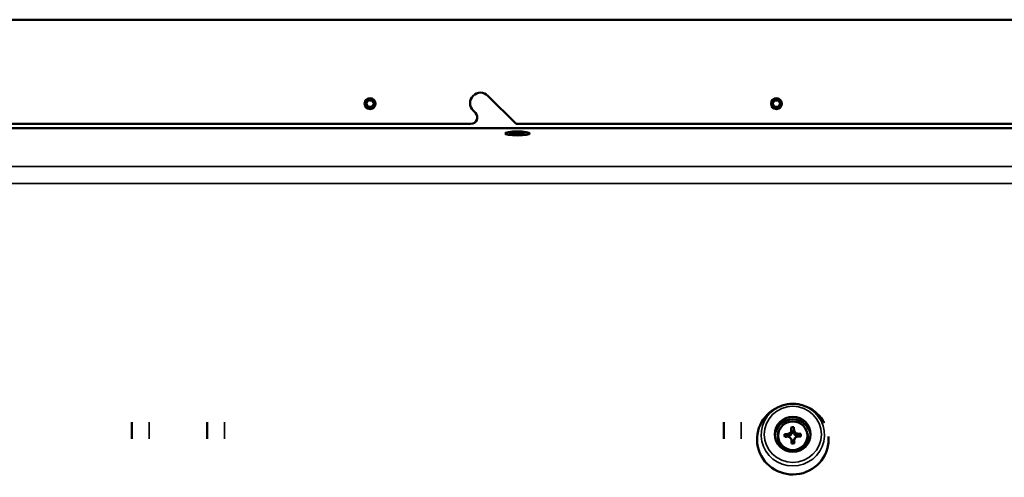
# Model space of a CAD drawing. Header units: inches. Extents: x 1.4 to 53.9, y 1.3 to 58.
# Tile 12 of 227: x 27 to 36.5, y 28.2 to 32.6. Entities that reach past the tile are written whole.
import ezdxf

# ---------------------------------------------------------------- set-up
doc = ezdxf.new("R2010")
doc.units = ezdxf.units.IN
doc.header["$MEASUREMENT"] = 0
doc.layers.add('Visible (ANSI)', color=7, linetype='Continuous', lineweight=50)
doc.layers.add('Visible Narrow (ANSI)', color=7, linetype='Continuous', lineweight=35)

msp = doc.modelspace()

# ---------------------------------------------------------------- linework, layer by layer
at = {"layer": 'Visible (ANSI)'}
for p, q in [((38.4651, 32.6401), (18.8762, 32.6401)), ((31.5289, 31.9109), (31.7996, 31.6401)), ((31.4101, 31.7468), (31.3875, 31.7694)), ((18.5862, 31.6401), (31.3659, 31.6401)), ((46.3493, 31.5993), (18.7187, 31.5993)), ((31.7996, 31.6401), (37.1168, 31.6401)), ((31.7067, 31.5402), (31.7013, 31.5463)), ((31.7442, 31.5473), (31.7442, 31.5501)), ((31.7442, 31.5501), (31.7717, 31.5501)), ((31.7442, 31.5501), (31.7461, 31.5473)), ((31.7717, 31.5473), (31.7442, 31.5473)), ((31.8037, 31.5552), (31.8037, 31.5595)), ((31.8037, 31.5595), (31.8217, 31.5595)), ((31.8037, 31.5379), (31.8037, 31.5423)), ((31.8037, 31.5423), (31.8037, 31.5423)), ((31.8217, 31.5379), (31.8037, 31.5379)), ((31.8217, 31.5595), (31.8217, 31.5552)), ((31.8217, 31.5423), (31.8217, 31.5379)), ((31.8217, 31.5423), (31.8217, 31.5423)), ((31.8537, 31.5501), (31.8812, 31.5501)), ((31.8812, 31.5473), (31.8537, 31.5473)), ((31.8793, 31.5473), (31.8812, 31.5501)), ((31.8812, 31.5501), (31.8812, 31.5473)), ((31.9188, 31.5402), (31.9241, 31.5463)), ((34.3307, 28.9287), (34.3143, 28.9214)), ((34.5807, 28.9287), (34.5971, 28.9214)), ((28.111, 28.6184), (28.111, 28.7783)), ((28.8356, 28.6184), (28.8356, 28.7783)), ((33.793, 28.6184), (33.793, 28.7783)), ((34.4669, 28.7295), (34.468, 28.6719)), ((34.3307, 28.7105), (34.3264, 28.7022)), ((34.3772, 28.6634), (34.4248, 28.6537)), ((34.4064, 28.6538), (34.4068, 28.6397)), ((34.4102, 28.6427), (34.4103, 28.6395)), ((34.4638, 28.6942), (34.4453, 28.6938)), ((34.4606, 28.6825), (34.4486, 28.6822)), ((34.486, 28.6551), (34.5336, 28.667)), ((34.501, 28.6415), (34.5009, 28.6447)), ((34.5049, 28.6419), (34.5046, 28.656)), ((34.5807, 28.7105), (34.585, 28.7022)), ((34.4398, 28.6185), (34.4435, 28.6114)), ((34.4446, 28.6092), (34.4464, 28.6057)), ((34.4476, 28.5974), (34.4661, 28.5979)), ((34.4691, 28.6113), (34.4675, 28.6081)), ((34.4741, 28.6209), (34.4694, 28.612)), ((34.4694, 28.6119), (34.4705, 28.576))]:
    msp.add_line(p, q, dxfattribs=at)
for centre in [(30.3987, 31.8351), (34.2987, 31.8351)]:
    msp.add_circle(centre, 0.052, dxfattribs=at)
for centre, radius, start, end in [((30.3987, 31.8351), 0.0361, 119.03039, 179.03039), ((30.3987, 31.8351), 0.0361, 59.03039, 119.03039), ((30.3987, 31.8351), 0.0361, 359.03039, 59.03039), ((31.4582, 31.8401), 0.1, 45, 225), ((34.2987, 31.8351), 0.0361, 120.4603, 180.4603), ((34.2987, 31.8351), 0.0361, 60.4603, 120.4603), ((34.2987, 31.8351), 0.0361, 0.4603, 60.4603), ((30.3987, 31.8351), 0.0361, 179.03039, 239.03039), ((30.3987, 31.8351), 0.0361, 239.03039, 299.03039), ((30.3987, 31.8351), 0.0361, 299.03039, 359.03039), ((34.2987, 31.8351), 0.0361, 180.4603, 240.4603), ((34.2987, 31.8351), 0.0361, 240.4603, 300.4603), ((34.2987, 31.8351), 0.0361, 300.4603, 0.4603), ((31.3659, 31.7026), 0.0625, 270, 45)]:
    msp.add_arc(centre, radius, start, end, dxfattribs=at)
for centre, major_axis, ratio in [((31.8127, 31.5487), (-0.119, 0), 0.157296), ((31.8127, 31.5487), (0.1125, 0), 0.157296), ((34.4557, 28.6615), (0.1715, 0), 0.981793), ((34.4557, 28.6483), (-0.1402, 0), 0.981793)]:
    msp.add_ellipse(centre, major_axis=major_axis, ratio=ratio, dxfattribs=at)
for centre, major_axis, ratio, start_param, end_param in [((31.7717, 31.5552), (0.032, 0), 0.157296, 4.712389, 6.283185), ((31.7717, 31.5423), (0.032, 0), 0.157296, 0, 1.570796), ((31.8537, 31.5552), (-0.032, 0), 0.157296, 0, 1.570796), ((31.8537, 31.5423), (-0.032, 0), 0.157296, 4.712389, 6.283185), ((34.4557, 28.6141), (0.3435, 0), 0.981793, 1.994994, 6.36625), ((34.4557, 28.6141), (0.3435, 0), 0.981793, 0.486673, 1.146598), ((34.4557, 28.6378), (-0.1715, 0), 0.981793, 3.21216, 6.212618), ((34.4582, 28.5041), (0.2907, 0.0083), 0.77512, 1.519049, 1.608482), ((34.4427, 28.5927), (-0.0074, 0.3227), 0.004442, 5.052124, 5.148266), ((34.4687, 28.5933), (0.0074, -0.3227), 0.004442, 1.910531, 2.006673), ((34.4557, 28.6378), (-0.145, 0), 0.981793, 5.813959, 9.894005), ((34.5637, 28.6126), (-0.052, 0.2861), 0.625961, 1.2801, 1.369532), ((34.4554, 28.6057), (0.3227, 0.0077), 0.1899, 1.714944, 1.811086), ((34.456, 28.5802), (-0.3227, -0.0077), 0.1899, 4.856537, 4.952679), ((34.4061, 28.6966), (0.0346, -0.0342), 0.793101, 5.384774, 5.817465), ((34.4015, 28.6886), (0.0476, 0), 0.981793, 4.896332, 6.146017), ((34.4016, 28.6919), (-0.0006, 0.0532), 0.822423, 4.304549, 4.73724), ((34.5075, 28.691), (-0.0476, 0), 0.981793, 0.183943, 1.433628), ((34.5076, 28.6944), (0.0006, -0.0532), 0.822423, 4.705942, 5.138633), ((34.5028, 28.6988), (-0.034, -0.0352), 0.794561, 0.488935, 0.921626), ((34.4554, 28.6057), (0.3227, 0.0077), 0.1899, 1.321457, 1.417599), ((34.456, 28.5802), (-0.3227, -0.0077), 0.1899, 4.46305, 4.559192), ((34.3477, 28.6076), (-0.0391, -0.2882), 0.63278, 1.773852, 1.863284), ((34.4039, 28.5969), (0.0437, 0.0005), 0.758551, 6.2819, 6.706812), ((34.4427, 28.5927), (-0.0074, 0.3227), 0.004442, 4.658637, 4.754779), ((34.4532, 28.7161), (-0.2908, -0.006), 0.483621, 1.531155, 1.620588), ((34.404, 28.5846), (0.0476, 0), 0.981793, 0.279949, 0.469227), ((34.5099, 28.587), (-0.0476, 0), 0.981793, 5.813959, 6.050011), ((34.5098, 28.5994), (-0.0437, -0.0005), 0.758551, 5.880507, 6.313199), ((34.4687, 28.5933), (0.0074, -0.3227), 0.004442, 1.517044, 1.613186)]:
    msp.add_ellipse(centre, major_axis=major_axis, ratio=ratio, start_param=start_param, end_param=end_param, dxfattribs=at)
for points, weights in [([(30.3812, 31.8667), (30.3719, 31.8512), (30.3626, 31.8358)], [2.01272135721, 2.32409043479, 2.01272135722]), ([(30.4173, 31.8661), (30.3992, 31.8664), (30.3812, 31.8667)], [2.01272135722, 2.32409043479, 2.01272135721]), ([(30.4348, 31.8345), (30.426, 31.8503), (30.4173, 31.8661)], [2.01272135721, 2.32409043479, 2.01272135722]), ([(34.2804, 31.8662), (34.2715, 31.8506), (34.2626, 31.8349)], [2.01272135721, 2.32409043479, 2.01272135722]), ([(34.3165, 31.8665), (34.2985, 31.8664), (34.2804, 31.8662)], [2.01272135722, 2.32409043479, 2.01272135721]), ([(34.3348, 31.8354), (34.3256, 31.851), (34.3165, 31.8665)], [2.01272135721, 2.32409043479, 2.01272135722]), ([(30.3626, 31.8358), (30.3714, 31.82), (30.3801, 31.8042)], [2.01272135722, 2.32409043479, 2.01272135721]), ([(30.3801, 31.8042), (30.3898, 31.804), (30.3982, 31.8039)], [2.01272135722, 2.16840589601, 2.16840589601]), ([(30.3982, 31.8039), (30.4066, 31.8038), (30.4162, 31.8036)], [2.16840589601, 2.16840589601, 2.01272135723]), ([(30.4162, 31.8036), (30.4255, 31.8191), (30.4348, 31.8345)], [2.01272135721, 2.32409043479, 2.01272135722]), ([(34.2626, 31.8349), (34.2718, 31.8193), (34.2809, 31.8037)], [2.01272135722, 2.32409043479, 2.01272135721]), ([(34.2809, 31.8037), (34.2906, 31.8038), (34.299, 31.8039)], [2.01272135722, 2.16840589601, 2.16840589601]), ([(34.299, 31.8039), (34.3073, 31.804), (34.317, 31.804)], [2.16840589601, 2.16840589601, 2.01272135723]), ([(34.317, 31.804), (34.3259, 31.8197), (34.3348, 31.8354)], [2.01272135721, 2.32409043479, 2.01272135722]), ([(31.7717, 31.5501), (31.7737, 31.5501), (31.7758, 31.5473)], [1, 1.0092634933, 1.01457975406]), ([(31.8037, 31.5423), (31.8037, 31.5545), (31.8037, 31.5552)], [1.02130424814, 1.01866248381, 1]), ([(31.8037, 31.5423), (31.8037, 31.5423), (31.8037, 31.5423)], [1, 1.00101742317, 1.00198723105]), ([(31.8217, 31.5552), (31.8217, 31.5545), (31.8217, 31.5423)], [1, 1.01866248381, 1.02130424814]), ([(31.8217, 31.5423), (31.8217, 31.5423), (31.8217, 31.5423)], [1.00198723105, 1.00101742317, 1]), ([(31.8497, 31.5473), (31.8517, 31.5501), (31.8537, 31.5501)], [1.01457975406, 1.0092634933, 1]), ([(34.4076, 28.6653), (34.4157, 28.6632), (34.4248, 28.6537)], [1.00474783, 1.02718582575, 1.00809385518]), ([(34.442, 28.6713), (34.4418, 28.6901), (34.4416, 28.7002)], [1.00809385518, 1.02718582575, 1.00474783]), ([(34.4676, 28.7008), (34.4678, 28.6907), (34.468, 28.6719)], [1.00474783, 1.02718582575, 1.00809385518]), ([(34.486, 28.6551), (34.4951, 28.665), (34.5032, 28.6675)], [1.00809385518, 1.02718582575, 1.00474783]), ([(34.4438, 28.6064), (34.4437, 28.611), (34.4435, 28.6114)], [1.00474783, 1.02313255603, 1.01363631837]), ([(34.4694, 28.6119), (34.4696, 28.6126), (34.4698, 28.607)], [1.00809385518, 1.02718582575, 1.00474783])]:
    msp.add_rational_spline(points, weights, degree=2, dxfattribs=at)
for points, knots in [([(34.3307, 28.9287), (34.3463, 28.9356), (34.3626, 28.9412), (34.3959, 28.9497), (34.4129, 28.9526), (34.4471, 28.9555), (34.4643, 28.9555), (34.4986, 28.9526), (34.5156, 28.9497), (34.5488, 28.9412), (34.5651, 28.9356), (34.5807, 28.9287)], [4.288191, 4.288191, 4.288191, 4.288191, 4.4578702, 4.4578702, 4.6275494, 4.6275494, 4.7972286, 4.7972286, 4.9669078, 4.9669078, 5.136587, 5.136587, 5.136587, 5.136587]), ([(34.4076, 28.6653), (34.411, 28.6659), (34.4144, 28.667), (34.4226, 28.6707), (34.427, 28.6739), (34.434, 28.6812), (34.4371, 28.6856), (34.4403, 28.6936), (34.4412, 28.697), (34.4416, 28.7002)], [0.0131061, 0.0131061, 0.0131061, 0.0131061, 0.038694, 0.038694, 0.077388, 0.077388, 0.1160819, 0.1160819, 0.1416698, 0.1416698, 0.1416698, 0.1416698]), ([(34.4438, 28.6064), (34.4433, 28.6098), (34.4422, 28.6133), (34.4386, 28.6214), (34.4354, 28.6258), (34.428, 28.6327), (34.4234, 28.6356), (34.4151, 28.6387), (34.4116, 28.6394), (34.4082, 28.6397)], [0.0131061, 0.0131061, 0.0131061, 0.0131061, 0.038694, 0.038694, 0.077388, 0.077388, 0.1160819, 0.1160819, 0.1416698, 0.1416698, 0.1416698, 0.1416698]), ([(34.4676, 28.7008), (34.4682, 28.6976), (34.4692, 28.6943), (34.4728, 28.6865), (34.4761, 28.6821), (34.4834, 28.6752), (34.488, 28.6722), (34.4963, 28.6689), (34.4998, 28.668), (34.5032, 28.6675)], [0.0131061, 0.0131061, 0.0131061, 0.0131061, 0.038694, 0.038694, 0.077388, 0.077388, 0.1160819, 0.1160819, 0.1416698, 0.1416698, 0.1416698, 0.1416698]), ([(34.5038, 28.6419), (34.5004, 28.6415), (34.497, 28.6406), (34.4888, 28.6371), (34.4844, 28.634), (34.4774, 28.6268), (34.4744, 28.6222), (34.4711, 28.6139), (34.4702, 28.6104), (34.4698, 28.607)], [0.0131061, 0.0131061, 0.0131061, 0.0131061, 0.038694, 0.038694, 0.077388, 0.077388, 0.1160819, 0.1160819, 0.1416698, 0.1416698, 0.1416698, 0.1416698])]:
    msp.add_open_spline(points, degree=3, knots=knots, dxfattribs=at)
for points in [[(34.4064, 28.6538), (34.4082, 28.6484), (34.4102, 28.6427)], [(34.4453, 28.6938), (34.447, 28.6882), (34.4486, 28.6822)], [(34.4638, 28.6942), (34.4622, 28.6886), (34.4606, 28.6825)], [(34.5046, 28.656), (34.5028, 28.6505), (34.5009, 28.6447)]]:
    msp.add_open_spline(points, degree=2, dxfattribs=at)
at = {"layer": 'Visible Narrow (ANSI)'}
for p, q in [((50.1927, 31.2311), (18.7187, 31.2311)), ((50.1927, 31.0685), (18.7187, 31.0685)), ((28.277, 28.6184), (28.277, 28.7783)), ((29.0016, 28.6184), (29.0016, 28.7783)), ((33.959, 28.6184), (33.959, 28.7783))]:
    msp.add_line(p, q, dxfattribs=at)
msp.add_ellipse((34.4557, 28.6568), major_axis=(-0.3038, 0), ratio=0.981793, start_param=5.136587, end_param=10.571376, dxfattribs=at)
msp.add_ellipse((34.4557, 28.6615), major_axis=(0.2742, 0), ratio=0.981793, dxfattribs=at)

doc.saveas('drawing.dxf')
